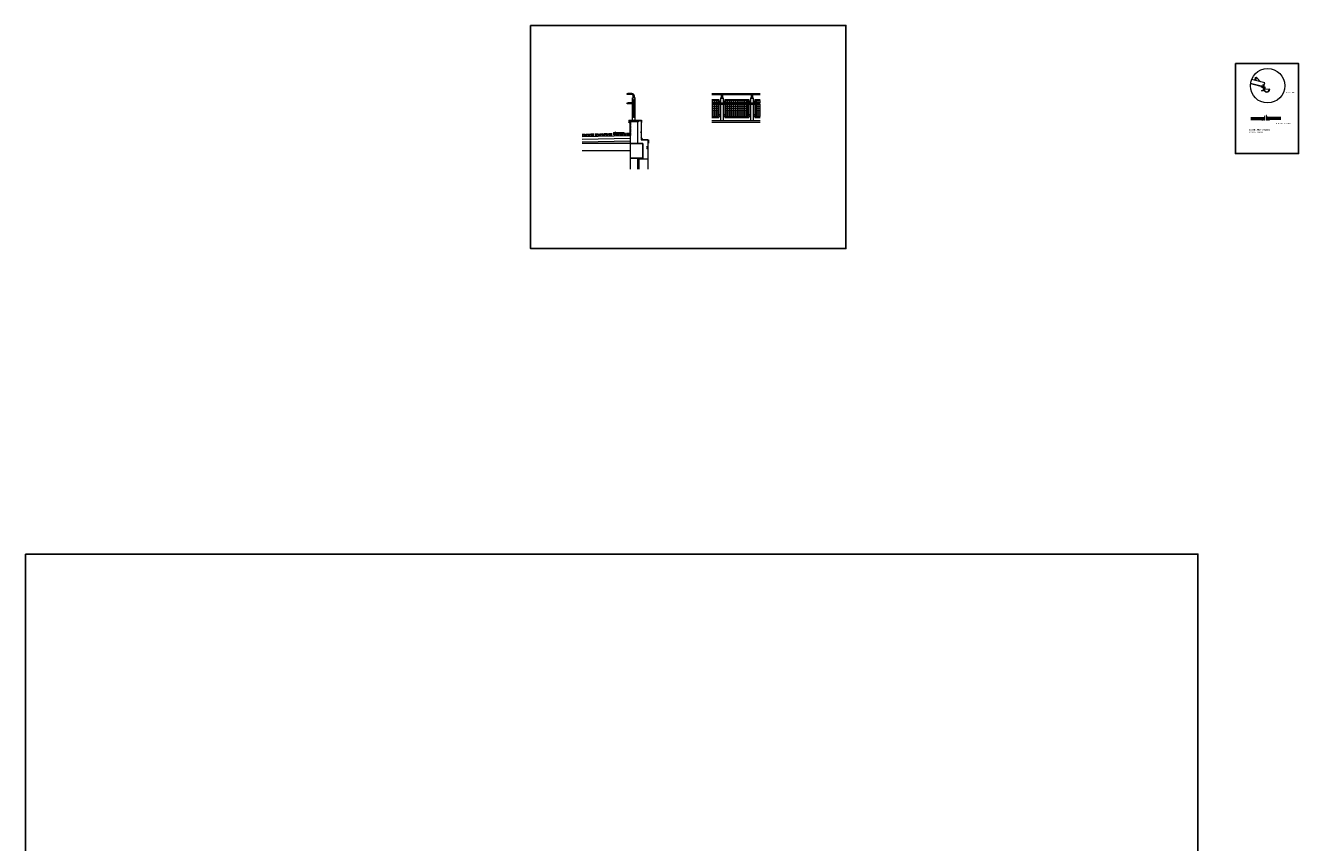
# Model space of a CAD drawing. Header units: millimetres. Extents: x -26513 to 76799, y 0 to 112149.
# Tile 45 of 98: x 4976 to 9216, y 101624 to 104345. Entities that reach past the tile are written whole.
import ezdxf

# ---------------------------------------------------------------- set-up
doc = ezdxf.new("R2010")
doc.units = ezdxf.units.MM
doc.header["$LTSCALE"] = 2
doc.linetypes.add('ACAD_ISO02W100', pattern=[15, 12, -3])
for name, color, linetype, lineweight in [('hacz  do wyłaczenia', 161, 'Continuous', 5), ('ocieplenie', 5, 'BATTING', 5), ('rynna-41', 22, 'Continuous', 18), ('rysunek', 7, 'Continuous', 20), ('stolarka', 6, 'Continuous', 9), ('widok', 3, 'Continuous', 13)]:
    doc.layers.add(name, color=color, linetype=linetype, lineweight=lineweight)
doc.layers.add('istn.śiany', color=2, linetype='Continuous')
doc.linetypes.add('BATTING', pattern='A,0.0001,-0.1,[134,ltypeshp.shx,S=0.1,R=0,X=-0.1,Y=0],-0.2,[134,ltypeshp.shx,S=0.1,R=180,X=0.1,Y=0],-0.1', length=0.4001)

msp = doc.modelspace()

# ---------------------------------------------------------------- hatches: boundary and pattern name
at = {"layer": 'hacz  do wyłaczenia', "linetype": 'Continuous'}
h = msp.add_hatch(dxfattribs=at)
h.set_pattern_fill('NET', color=256, scale=2, style=0)
h.paths.add_polyline_path([(7261.5, 104095.8), (7261.5, 104087.9), (7282.2, 104087.9), (7282.2, 104095.8)])
h.paths.add_polyline_path([(7261.5, 104083.7), (7261.5, 104041.8), (7282.2, 104041.8), (7282.2, 104083.7)])
h = msp.add_hatch(dxfattribs=at)
h.set_pattern_fill('NET', color=256, scale=2, style=0)
h.paths.add_polyline_path([(7308.2, 104095.8), (7308.2, 104087.9), (7382.2, 104087.9), (7382.2, 104095.8)])
h.paths.add_polyline_path([(7308.2, 104083.7), (7308.2, 104041.8), (7382.2, 104041.8), (7382.2, 104083.7)])
h = msp.add_hatch(dxfattribs=at)
h.set_pattern_fill('NET', color=256, scale=2, style=0)
h.paths.add_polyline_path([(7408.2, 104095.8), (7408.2, 104087.9), (7423.2, 104087.9), (7423.2, 104095.8)])
h.paths.add_polyline_path([(7423.2, 104083.7), (7408.2, 104083.7), (7408.2, 104041.8), (7423.2, 104041.8)])
at = {"layer": 'stolarka'}
h = msp.add_hatch(dxfattribs=at)
h.set_pattern_fill('ANSI31', color=256, scale=0.15, style=0)
h.set_pattern_definition([(45, (-3454.2455, -37417.86016), (-0.3367596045, 0.3367596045), [])])
h.paths.add_polyline_path([(9090.9, 104144.8), (9090.7, 104143.9), (9092.4, 104143.5), (9092.4, 104143.5), (9096.8, 104142.4), (9098.5, 104149), (9098.1, 104149.1), (9096.6, 104143.4)])
h.paths.add_polyline_path([(9099.6, 104140), (9092.8, 104140), (9092.8, 104139.5, 0.414214), (9093.6, 104138.8), (9097.9, 104138.8, -0.414214), (9098.7, 104138), (9098.7, 104135.8), (9099.6, 104135.8)])
h.paths.add_polyline_path([(9099.6, 104135.8), (9098.7, 104135.8), (9098.7, 104129.9, -0.414214), (9097.9, 104129.2), (9096.7, 104128), (9099.6, 104128)])
h.paths.add_polyline_path([(9097.9, 104129.2), (9093.6, 104129.2, 0.414214), (9092.8, 104128.4), (9092.8, 104128), (9096.7, 104128)])
h.paths.add_polyline_path([(9098.5, 104149), (9098.9, 104148.9), (9097.2, 104142.3), (9096.8, 104142.4)])
msp.add_hatch(color=256, dxfattribs=at).paths.add_polyline_path([(9102, 104134.7), (9101.6, 104134.8, 1.108613), (9118.8, 104133), (9118.3, 104133, -1.108613)])
at = {"layer": 'widok'}
h = msp.add_hatch(dxfattribs=at)
h.set_pattern_fill('AR-SAND', color=256, scale=0.05, style=0)
h.set_pattern_definition([(37.5, (748.2778, 9740.9892), (-0.080001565, 2.447066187), [0, -1.9304, 0, -2.159, 0, -2.06375]), (7.5, (748.2778, 9740.9892), (2.24761642, 3.5841255), [0, -1.0414, 0, -1.7399, 0, -0.66675]), (327.5, (746.7157, 9740.9892), (3.95496185, 0.007185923), [0, -0.635, 0, -2.286, 0, -2.9845]), (317.5, (746.7157, 9740.9892), (3.81778226, 1.11464662), [0, -0.3175, 0, -1.4986, 0, -1.7145])])
h.paths.add_polyline_path([(9104.6, 104039.9), (9102, 104039.9), (9102, 104042.3), (9104.6, 104042.3), (9104.6, 104046.3), (9099, 104038.4), (9104.6, 104038.4)])
h.paths.add_polyline_path([(9104.6, 104038.4), (9102.9, 104038.4), (9102.9, 104032.6), (9094.9, 104032.6), (9093.8, 104031), (9104.6, 104031)])
h.paths.add_polyline_path([(9109.8, 104038.4), (9108.2, 104038.4), (9108.2, 104031), (9119, 104031, -0.050573), (9119.7, 104031), (9118.4, 104032.6), (9109.8, 104032.6)])
h.paths.add_polyline_path([(9108.2, 104046.3), (9108.2, 104042.3), (9110.7, 104042.3), (9110.7, 104039.9), (9108.2, 104039.9), (9108.2, 104038.4), (9114.1, 104038.4)])
h = msp.add_hatch(dxfattribs=at)
h.set_pattern_fill('AR-CONC', color=256, scale=0.03, style=0)
h.set_pattern_definition([(50, (-3168.4525, -126.9153), (5.46554007, -0.47817257), [0.5715, -6.2865]), (355, (-3168.4525, -126.9153), (-1.05728478, 5.7316993), [0.4572, -5.0292]), (100.451, (-3167.997, -126.955), (4.40827505, 5.25350063), [0.4857, -5.3427]), (46.1842, (-3168.4525, -125.391), (8.13237123, -1.26126984), [0.85725, -9.42975]), (96.6356, (-3167.775, -125.4964), (7.12212703, 7.4227667), [0.72855, -8.01405]), (351.184, (-3168.4525, -125.391), (7.1221382, 7.42275354), [0.6858, -7.5438]), (21, (-3167.6905, -125.7723), (4.5484464, -3.06796556), [0.5715, -6.2865]), (326, (-3167.6905, -125.7723), (1.85406085, 5.52563898), [0.4572, -5.0292]), (71.4514, (-3167.3114, -126.028), (6.40249472, 2.45768573), [0.4857, -5.3427]), (37.5, (-3168.4525, -126.9153), (0.092658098, 2.536651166), [0, -4.96824, 0, -5.1054, 0, -5.04825]), (7.5, (-3168.4525, -126.9153), (2.004589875, 3.005417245), [0, -2.91084, 0, -4.85394, 0, -1.92405]), (327.5, (-3170.1517, -126.9153), (4.067717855, -0.17186232), [0, -1.905, 0, -5.9436, 0, -7.8867]), (317.5, (-3170.9137, -126.9153), (4.44387544, 0.76279473), [0, -2.4765, 0, -3.94716, 0, -5.6007])])
h.paths.add_polyline_path([(6905.8, 103958.4), (6871.2, 103957.7), (6871.2, 103952.7), (6905.8, 103952.7)])
h.paths.add_polyline_path([(6871.2, 103957.7), (6830, 103956.8), (6830, 103952.7), (6871.2, 103952.7)])
h.paths.add_polyline_path([(6911.2, 103958.5), (6905.7, 103958.4), (6905.7, 103952.7), (6911.2, 103952.7)])
h.paths.add_polyline_path([(6989.7, 103960.2), (6911.2, 103958.5), (6911.2, 103952.7), (6989.7, 103952.7)])

# ---------------------------------------------------------------- linework, layer by layer
msp.add_line((9099.6, 104140), (9101.1, 104140))
msp.add_lwpolyline([(6658.4, 104345.5), (7708.4, 104345.5), (7708.4, 103602.5), (6658.4, 103602.5)], close=True)
at = {"layer": 'Defpoints'}
for points in [[(9006, 104218.6), (9216, 104218.6), (9216, 103918.6), (9006, 103918.6)], [(4976.1, 102585), (8880.7, 102585), (8880.7, 97828.5), (4976.1, 97828.5)]]:
    msp.add_lwpolyline(points, close=True, dxfattribs=at)
at = {"layer": 'istn.śiany', "linetype": 'ACAD_ISO02W100'}
msp.add_line((7026.2, 104029.4), (6986.2, 104029.4), dxfattribs=at)
at = {"layer": 'istn.śiany', "linetype": 'Continuous'}
for p, q in [((7032.2, 103952.2), (6990.2, 103952.2)), ((7032.2, 103952.2), (7032.2, 103903.2)), ((7032.2, 103903.2), (6990.2, 103903.2))]:
    msp.add_line(p, q, dxfattribs=at)
at = {"layer": 'ocieplenie', "linetype": 'Continuous'}
for p, q in [((7006.4, 104104.2), (6997.9, 104104.2)), ((6997.9, 104029.2), (6997.9, 104104.2)), ((7006.4, 104029.2), (7006.4, 104104.2)), ((6997.9, 104087.9), (6983, 104087.9)), ((6997.6, 104084.5), (6983.1, 104084.5)), ((7026.2, 104029.2), (7018.2, 104029.2)), ((7026.2, 104029.2), (7026.2, 103964.2)), ((7261.5, 104028.8), (7423.2, 104028.8)), ((7261.5, 104023.8), (7423.2, 104023.8)), ((7049.2, 103964.2), (7026.2, 103964.2)), ((7026.6, 103972.6), (7026.6, 103964.7)), ((7032.7, 103964.7), (7026.6, 103972.6)), ((7026.6, 103964.7), (7032.7, 103964.7)), ((7049.2, 103964.2), (7049.2, 103867.2)), ((7049.2, 103900.2), (7019.2, 103900.2))]:
    msp.add_line(p, q, dxfattribs=at)
at = {"layer": 'ocieplenie', "linetype": 'BATTING'}
msp.add_line((6990.4, 103969.2), (6830, 103965.8), dxfattribs=at)
at = {"layer": 'ocieplenie', "linetype": 'Continuous'}
msp.add_circle((6981.8, 104086.2), 2.1, dxfattribs=at)
at = {"layer": 'rynna-41'}
for p, q in [((9097.6, 104142.5), (9103.3, 104141.2)), ((9101.9, 104135.8), (9098.1, 104135.8)), ((9100.3, 104140), (9100.3, 104133)), ((9101.1, 104140), (9101.1, 104133)), ((9101.6, 104134.8), (9118.8, 104133)), ((9101.6, 104134.8), (9102, 104134.7)), ((9103.8, 104133.9), (9102.6, 104135.2)), ((9103.3, 104141.2), (9103.8, 104133.9)), ((9118.8, 104133), (9118.3, 104133))]:
    msp.add_line(p, q, dxfattribs=at)
at = {"layer": 'rynna-41', "linetype": 'Continuous'}
for p, q in [((7290.9, 104104.3), (7290.9, 104087.9)), ((7290.9, 104103.8), (7299.4, 104103.8)), ((7299.4, 104104.3), (7299.4, 104087.9)), ((7390.9, 104104.3), (7390.9, 104087.9)), ((7390.9, 104103.8), (7399.4, 104103.8)), ((7399.4, 104104.3), (7399.4, 104087.9)), ((7261.5, 104087.9), (7423.2, 104087.9)), ((7261.5, 104083.7), (7423.2, 104083.7)), ((7290.9, 104083.7), (7290.9, 104028.8)), ((7299.4, 104083.7), (7299.4, 104028.8)), ((7390.9, 104083.7), (7390.9, 104028.8)), ((7399.4, 104083.7), (7399.4, 104028.8))]:
    msp.add_line(p, q, dxfattribs=at)
at = {"layer": 'rynna-41'}
for radius, start in [(9.75, 180), (9, 180), (8.25, 168.2054)]:
    msp.add_arc((9110.1, 104133), radius, start, 0, dxfattribs=at)
at = {"layer": 'rysunek'}
for p, q in [((9099.6, 104140), (9056, 104151)), ((9100, 104141.6), (9056.2, 104152.7)), ((9103.3, 104154.5), (9059.7, 104165.6)), ((9092.8, 104140), (9092.8, 104141.7)), ((9099.6, 104140), (9103.3, 104154.5))]:
    msp.add_line(p, q, dxfattribs=at)
at = {"layer": 'stolarka'}
for p, q in [((6985.4, 104029.7), (7027.7, 104029.7)), ((6985.4, 104029.7), (6985.4, 104021.5)), ((6985.4, 104021.5), (6986.9, 104023.9)), ((6989.2, 104024.2), (6989.2, 103987.7)), ((7027.7, 104022.8), (7026.6, 104024.3)), ((7027.7, 104029.7), (7027.7, 104022.8)), ((9056.8, 104038.4), (9104.6, 104038.4)), ((9056.8, 104037), (9102.9, 104037)), ((9056.8, 104035.5), (9102.9, 104035.5)), ((9056.8, 104034.1), (9102.9, 104034.1)), ((9056.8, 104032.6), (9102.9, 104032.6)), ((9157.5, 104038.4), (9109.8, 104038.4)), ((9157.5, 104037), (9109.8, 104037)), ((9157.5, 104035.5), (9109.8, 104035.5)), ((9157.5, 104034.1), (9109.8, 104034.1)), ((9157.5, 104032.6), (9109.8, 104032.6)), ((6981.9, 103985.3), (6981.4, 103985.1)), ((6986.8, 103985.4), (6981.9, 103985.3)), ((6986.8, 103985.4), (6989.2, 103987.7)), ((7027.1, 103987.4), (7025.9, 103991.5)), ((7027.1, 103987.4), (7027.1, 103972.8)), ((7033.3, 103964.7), (7027.1, 103972.8)), ((7033.3, 103964.7), (7050.9, 103964.7)), ((7050.9, 103964.7), (7050.9, 103953.3)), ((7050.9, 103953.3), (7049.5, 103955.6)), ((7019.2, 103898.2), (7014.2, 103898.2))]:
    msp.add_line(p, q, dxfattribs=at)
at = {"layer": 'stolarka', "linetype": 'Continuous'}
for p, q in [((7014.2, 103903.2), (7014.2, 103867.2)), ((7019.2, 103903.2), (7019.2, 103867.2))]:
    msp.add_line(p, q, dxfattribs=at)
at = {"layer": 'stolarka'}
msp.add_circle((9112.9, 104144.6), 57.2, dxfattribs=at)
msp.add_arc((9110.1, 104133), 8.7, 168.2054, 0, dxfattribs=at)
at = {"layer": 'widok'}
for p, q in [((9073.4, 104162.1), (9071.4, 104164.3)), ((9089.2, 104158.1), (9078, 104170.4)), ((6995.5, 104118.9), (6982.6, 104118.9)), ((6995.5, 104115.5), (6982.6, 104115.5)), ((7006.4, 104104.7), (6997.9, 104104.7)), ((6997.9, 104104.2), (6997.9, 104104.7)), ((7000.5, 104104.7), (7000.5, 104110.5)), ((7000.7, 104096.2), (7000.7, 104099.2)), ((7003.7, 104099.2), (7000.7, 104099.2)), ((7000.7, 104042.2), (7000.7, 104096.2)), ((7000.7, 104091.2), (7000.7, 104091.2)), ((7001.2, 104096.7), (7001.2, 104098.2)), ((7001.2, 104041.7), (7001.2, 104096.7)), ((7001.3, 104039.9), (7001.3, 104098.6)), ((7003.2, 104098.7), (7001.7, 104098.7)), ((7001.8, 104039.7), (7001.8, 104098.7)), ((7003.7, 104039.2), (7003.7, 104099.2)), ((7003.7, 104099.2), (7003.7, 104099.2)), ((7003.9, 104104.7), (7003.9, 104110.5)), ((7006.4, 104104.2), (7006.4, 104104.7)), ((7261.5, 104118.9), (7423.2, 104118.9)), ((7261.5, 104115.1), (7423.2, 104115.1)), ((7261.5, 104098.8), (7285.2, 104098.8)), ((7261.5, 104095.8), (7282.2, 104095.8)), ((7282.2, 104095.8), (7282.2, 104087.9)), ((7285.2, 104098.8), (7285.2, 104087.9)), ((7285.2, 104093.8), (7290.9, 104093.8)), ((7285.2, 104088.8), (7290.9, 104088.8)), ((7290.9, 104104.3), (7299.4, 104104.3)), ((7293.3, 104115.1), (7293.3, 104104.3)), ((7297.1, 104115.1), (7297.1, 104104.3)), ((7299.4, 104093.8), (7305.2, 104093.8)), ((7299.4, 104088.8), (7305.2, 104088.8)), ((7305.2, 104098.8), (7385.2, 104098.8)), ((7305.2, 104098.8), (7305.2, 104087.9)), ((7308.2, 104095.8), (7382.2, 104095.8)), ((7308.2, 104095.8), (7308.2, 104087.9)), ((7382.2, 104095.8), (7382.2, 104087.9)), ((7385.2, 104098.8), (7385.2, 104087.9)), ((7385.2, 104093.8), (7390.9, 104093.8)), ((7385.2, 104088.8), (7390.9, 104088.8)), ((7390.9, 104104.3), (7399.4, 104104.3)), ((7393.3, 104115.1), (7393.3, 104104.3)), ((7397.1, 104115.1), (7397.1, 104104.3)), ((7399.4, 104093.8), (7405.2, 104093.8)), ((7399.4, 104088.8), (7405.2, 104088.8)), ((7405.2, 104098.8), (7405.2, 104087.9)), ((7405.2, 104098.8), (7423.2, 104098.8)), ((7408.2, 104095.8), (7408.2, 104087.9)), ((7408.2, 104095.8), (7423.2, 104095.8)), ((7282.2, 104083.7), (7282.2, 104041.8)), ((7285.2, 104083.7), (7285.2, 104038.8)), ((7285.2, 104048.8), (7290.9, 104048.8)), ((7299.4, 104048.8), (7305.2, 104048.8)), ((7305.2, 104083.7), (7305.2, 104038.8)), ((7308.2, 104083.7), (7308.2, 104041.8)), ((7382.2, 104083.7), (7382.2, 104041.8)), ((7385.2, 104083.7), (7385.2, 104038.8)), ((7385.2, 104048.8), (7390.9, 104048.8)), ((7399.4, 104048.8), (7405.2, 104048.8)), ((7405.2, 104083.7), (7405.2, 104038.8)), ((7408.2, 104083.7), (7408.2, 104041.8)), ((7018.2, 104029.2), (6986.2, 104029.2)), ((6986.2, 104029.2), (6986.2, 104024.2)), ((7018.2, 104024.2), (6986.2, 104024.2)), ((6990.2, 104024.2), (6990.2, 103867.2)), ((7000.7, 104039.2), (7000.7, 104042.2)), ((7003.7, 104039.2), (7000.7, 104039.2)), ((7001.2, 104040.2), (7001.2, 104041.7)), ((7003.2, 104039.7), (7001.7, 104039.7)), ((7003.7, 104039.2), (7003.7, 104039.2)), ((7014.2, 104024.2), (7014.2, 103952.2)), ((7018.2, 104029.2), (7018.2, 104024.2)), ((7261.5, 104041.8), (7282.2, 104041.8)), ((7261.5, 104038.8), (7285.2, 104038.8)), ((7285.2, 104043.8), (7290.9, 104043.8)), ((7299.4, 104043.8), (7305.2, 104043.8)), ((7305.2, 104038.8), (7385.2, 104038.8)), ((7308.2, 104041.8), (7382.2, 104041.8)), ((7385.2, 104043.8), (7390.9, 104043.8)), ((7399.4, 104043.8), (7405.2, 104043.8)), ((7405.2, 104038.8), (7423.2, 104038.8)), ((7408.2, 104041.8), (7423.2, 104041.8)), ((6990.2, 103978.2), (6830, 103974.8)), ((6934.4, 103987.3), (6943.2, 103991.7)), ((6969.6, 103988), (6934.4, 103987.3)), ((6990.2, 103960.2), (6830, 103956.8)), ((6990.2, 103952.2), (6830, 103952.2)), ((6990.2, 103928.2), (6830, 103928.2)), ((7046.9, 103941.6), (7044.7, 103941.6)), ((7045.9, 103941.1), (7044.7, 103941.1)), ((7045.9, 103935.9), (7044.7, 103935.9)), ((7046.9, 103935.4), (7044.7, 103935.4)), ((7044.8, 103941.6), (7044.8, 103941)), ((7044.8, 103935.9), (7044.8, 103935.4)), ((7046.4, 103940.6), (7046.4, 103936.4)), ((7046.9, 103941.6), (7046.9, 103935.4))]:
    msp.add_line(p, q, dxfattribs=at)
at = {"layer": 'widok', "linetype": 'ACAD_ISO02W100', "lineweight": 30, "ltscale": 0.4}
for p, q in [((6989.5, 104024.2), (6989.5, 103978.8)), ((6989.5, 103982.8), (6830, 103979.4))]:
    msp.add_line(p, q, dxfattribs=at)
at = {"layer": 'widok', "linetype": 'ACAD_ISO02W100', "lineweight": 30, "ltscale": 0.5}
msp.add_line((6989.4, 103984.8), (6830, 103981.4), dxfattribs=at)
at = {"layer": 'widok'}
for centre, radius in [((9074.7, 104167.3), 1.16), ((6981.8, 104117.2), 1.9)]:
    msp.add_circle(centre, radius, dxfattribs=at)
for centre, radius, start, end in [((9074.7, 104167.3), 4.5, 42.238, 222.238), ((6995.5, 104110.5), 8.4, 0, 90), ((6995.5, 104110.5), 5, 0, 90), ((7000.7, 104096.7), 0.5, 270, 0), ((7001.7, 104098.2), 0.5, 90, 180), ((7003.2, 104099.2), 0.5, 270, 0), ((7000.7, 104041.7), 0.5, 0, 90), ((7001.7, 104040.2), 0.5, 180, 270), ((7003.2, 104039.2), 0.5, 0, 90), ((7045.9, 103940.6), 0.5, 0, 90), ((7045.9, 103936.4), 0.5, 270, 0)]:
    msp.add_arc(centre, radius, start, end, dxfattribs=at)

# ---------------------------------------------------------------- texts
at = {"layer": 'rysunek', "width": 78.748, "attachment_point": 1}
for s, insert, char_height in [('{\\fTahoma|b0|i0|c238|p32; DETAL OKAPU }', (9170.7, 104124), 4), ('{\\fTahoma|b0|i0|c238|p32; \\H0.8x;MOCOWANIE SZKŁA\\H1.25x; }', (9138.6, 104020.9), 5), ('{\\fTahoma|b0|i0|c238|p32;DASZEK PRZY WEJŚCIU DO RESTURACJI }', (9050, 104000.4), 5)]:
    msp.add_mtext(s, dxfattribs=dict(at, insert=insert, char_height=char_height))

doc.saveas('drawing.dxf')
